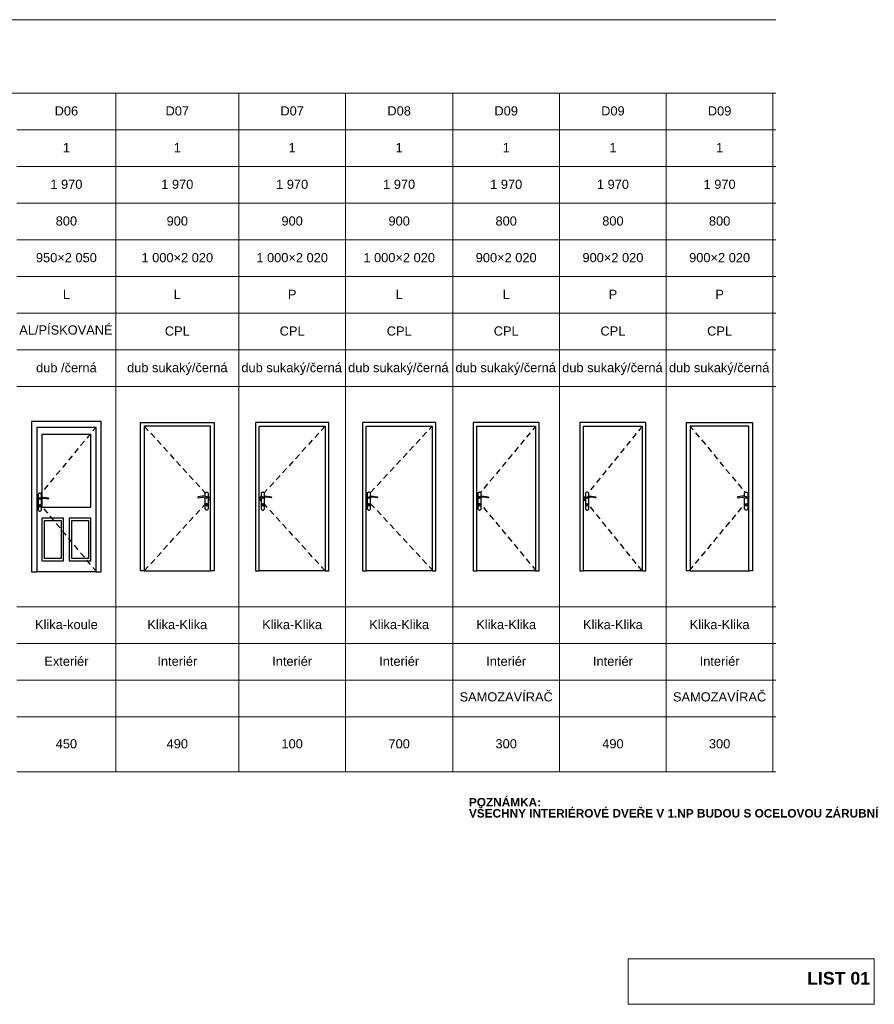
# Paper-space layout 'x TABULKA DVEŘÍ 1.NP 1 2' of a CAD drawing. Header units: millimetres. Extents: x 28 to 411, y 8 to 241.
# Tile 3 of 3: x 209 to 411, y 8 to 241. Entities that reach past the tile are written whole.
import ezdxf
from ezdxf.xclip import XClip

# ---------------------------------------------------------------- set-up
doc = ezdxf.new("R2010")
doc.units = ezdxf.units.MM
doc.header["$MEASUREMENT"] = 0
doc.header["$XCLIPFRAME"] = 0
for name, color, linetype in [('1_POHLED ZÁPADNÍ_1_0', 7, 'Continuous'), ('Interiér - schodiště', 7, 'Continuous'), ('TZB - kanalizace', 7, 'Continuous')]:
    doc.layers.add(name, color=color, linetype=linetype)
doc.styles.add('GENEROVANÝ_STYL_1', font='txt')
doc.styles.add('GENEROVANÝ_STYL_2', font='txt')

# ---------------------------------------------------------------- blocks, each defined once
blk = doc.blocks.new('Kresba_1_1', base_point=(27.92, 241.3))
at = {"layer": '1_POHLED ZÁPADNÍ_1_0', "color": 7, "linetype": 'Continuous', "lineweight": 13, "ltscale": 0.869565}
for p, q in [((27.92, 241.3), (388.05, 241.3)), ((27.92, 223.91), (388.05, 223.91)), ((231.68, 215.22), (231.68, 223.91)), ((260.81, 215.22), (260.81, 223.91)), ((286.09, 215.22), (286.09, 223.91)), ((311.53, 215.22), (311.53, 223.91)), ((336.81, 215.22), (336.81, 223.91)), ((362.1, 215.22), (362.1, 223.91)), ((387.39, 215.22), (387.39, 223.91)), ((208.24, 215.22), (231.68, 215.22)), ((231.68, 215.22), (260.81, 215.22)), ((231.68, 206.52), (231.68, 215.22)), ((260.81, 215.22), (286.09, 215.22)), ((260.81, 206.52), (260.81, 215.22)), ((286.09, 215.22), (311.53, 215.22)), ((286.09, 206.52), (286.09, 215.22)), ((311.53, 215.22), (336.81, 215.22)), ((311.53, 206.52), (311.53, 215.22)), ((336.81, 215.22), (362.1, 215.22)), ((336.81, 206.52), (336.81, 215.22)), ((362.1, 215.22), (387.39, 215.22)), ((362.1, 206.52), (362.1, 215.22)), ((387.39, 215.22), (388.05, 215.22)), ((387.39, 206.52), (387.39, 215.22)), ((208.24, 206.52), (231.68, 206.52)), ((231.68, 206.52), (260.81, 206.52)), ((231.68, 197.82), (231.68, 206.52)), ((260.81, 206.52), (286.09, 206.52)), ((260.81, 197.82), (260.81, 206.52)), ((286.09, 206.52), (311.53, 206.52)), ((286.09, 197.82), (286.09, 206.52)), ((311.53, 206.52), (336.81, 206.52)), ((311.53, 197.82), (311.53, 206.52)), ((336.81, 206.52), (362.1, 206.52)), ((336.81, 197.82), (336.81, 206.52)), ((362.1, 206.52), (387.39, 206.52)), ((362.1, 197.82), (362.1, 206.52)), ((387.39, 206.52), (388.05, 206.52)), ((387.39, 197.82), (387.39, 206.52)), ((208.24, 197.82), (231.68, 197.82)), ((231.68, 197.82), (260.81, 197.82)), ((231.68, 189.13), (231.68, 197.82)), ((260.81, 197.82), (286.09, 197.82)), ((260.81, 189.13), (260.81, 197.82)), ((286.09, 197.82), (311.53, 197.82)), ((286.09, 189.13), (286.09, 197.82)), ((311.53, 197.82), (336.81, 197.82)), ((311.53, 189.13), (311.53, 197.82)), ((336.81, 197.82), (362.1, 197.82)), ((336.81, 189.13), (336.81, 197.82)), ((362.1, 197.82), (387.39, 197.82)), ((362.1, 189.13), (362.1, 197.82)), ((387.39, 197.82), (388.05, 197.82)), ((387.39, 189.13), (387.39, 197.82)), ((208.24, 189.13), (231.68, 189.13)), ((231.68, 189.13), (260.81, 189.13)), ((231.68, 180.43), (231.68, 189.13)), ((260.81, 189.13), (286.09, 189.13)), ((260.81, 180.43), (260.81, 189.13)), ((286.09, 189.13), (311.53, 189.13)), ((286.09, 180.43), (286.09, 189.13)), ((311.53, 189.13), (336.81, 189.13)), ((311.53, 180.43), (311.53, 189.13)), ((336.81, 189.13), (362.1, 189.13)), ((336.81, 180.43), (336.81, 189.13)), ((362.1, 189.13), (387.39, 189.13)), ((362.1, 180.43), (362.1, 189.13)), ((387.39, 189.13), (388.05, 189.13)), ((387.39, 180.43), (387.39, 189.13)), ((208.24, 180.43), (231.68, 180.43)), ((231.68, 180.43), (260.81, 180.43)), ((231.68, 171.74), (231.68, 180.43)), ((260.81, 180.43), (286.09, 180.43)), ((260.81, 171.74), (260.81, 180.43)), ((286.09, 180.43), (311.53, 180.43)), ((286.09, 171.74), (286.09, 180.43)), ((311.53, 180.43), (336.81, 180.43)), ((311.53, 171.74), (311.53, 180.43)), ((336.81, 180.43), (362.1, 180.43)), ((336.81, 171.74), (336.81, 180.43)), ((362.1, 180.43), (387.39, 180.43)), ((362.1, 171.74), (362.1, 180.43)), ((387.39, 180.43), (388.05, 180.43)), ((387.39, 171.74), (387.39, 180.43)), ((208.24, 171.74), (231.68, 171.74)), ((231.68, 171.74), (260.81, 171.74)), ((231.68, 163.04), (231.68, 171.74)), ((260.81, 171.74), (286.09, 171.74)), ((260.81, 163.04), (260.81, 171.74)), ((286.09, 171.74), (311.53, 171.74)), ((286.09, 163.04), (286.09, 171.74)), ((311.53, 171.74), (336.81, 171.74)), ((311.53, 163.04), (311.53, 171.74)), ((336.81, 171.74), (362.1, 171.74)), ((336.81, 163.04), (336.81, 171.74)), ((362.1, 171.74), (387.39, 171.74)), ((362.1, 163.04), (362.1, 171.74)), ((387.39, 171.74), (388.05, 171.74)), ((387.39, 163.04), (387.39, 171.74)), ((208.24, 163.04), (231.68, 163.04)), ((231.68, 163.04), (260.81, 163.04)), ((231.68, 154.35), (231.68, 163.04)), ((260.81, 163.04), (286.09, 163.04)), ((260.81, 154.35), (260.81, 163.04)), ((286.09, 163.04), (311.53, 163.04)), ((286.09, 154.35), (286.09, 163.04)), ((311.53, 163.04), (336.81, 163.04)), ((311.53, 154.35), (311.53, 163.04)), ((336.81, 163.04), (362.1, 163.04)), ((336.81, 154.35), (336.81, 163.04)), ((362.1, 163.04), (387.39, 163.04)), ((362.1, 154.35), (362.1, 163.04)), ((387.39, 163.04), (388.05, 163.04)), ((387.39, 154.35), (387.39, 163.04)), ((208.24, 154.35), (231.68, 154.35)), ((231.68, 154.35), (260.81, 154.35)), ((231.68, 102.17), (231.68, 154.35)), ((260.81, 154.35), (286.09, 154.35)), ((260.81, 102.17), (260.81, 154.35)), ((286.09, 154.35), (311.53, 154.35)), ((286.09, 102.17), (286.09, 154.35)), ((311.53, 154.35), (336.81, 154.35)), ((311.53, 102.17), (311.53, 154.35)), ((336.81, 154.35), (362.1, 154.35)), ((336.81, 102.17), (336.81, 154.35)), ((362.1, 154.35), (387.39, 154.35)), ((362.1, 102.17), (362.1, 154.35)), ((387.39, 154.35), (388.05, 154.35)), ((387.39, 102.17), (387.39, 154.35)), ((208.24, 102.17), (231.68, 102.17)), ((231.68, 102.17), (260.81, 102.17)), ((231.68, 93.48), (231.68, 102.17)), ((260.81, 102.17), (286.09, 102.17)), ((260.81, 93.48), (260.81, 102.17)), ((286.09, 102.17), (311.53, 102.17)), ((286.09, 93.48), (286.09, 102.17)), ((311.53, 102.17), (336.81, 102.17)), ((311.53, 93.48), (311.53, 102.17)), ((336.81, 102.17), (362.1, 102.17)), ((336.81, 93.48), (336.81, 102.17)), ((362.1, 102.17), (387.39, 102.17)), ((362.1, 93.48), (362.1, 102.17)), ((387.39, 102.17), (388.05, 102.17)), ((387.39, 93.48), (387.39, 102.17)), ((208.24, 93.48), (231.68, 93.48)), ((231.68, 93.48), (260.81, 93.48)), ((231.68, 84.78), (231.68, 93.48)), ((260.81, 93.48), (286.09, 93.48)), ((260.81, 84.78), (260.81, 93.48)), ((286.09, 93.48), (311.53, 93.48)), ((286.09, 84.78), (286.09, 93.48)), ((311.53, 93.48), (336.81, 93.48)), ((311.53, 84.78), (311.53, 93.48)), ((336.81, 93.48), (362.1, 93.48)), ((336.81, 84.78), (336.81, 93.48)), ((362.1, 93.48), (387.39, 93.48)), ((362.1, 84.78), (362.1, 93.48)), ((387.39, 93.48), (388.05, 93.48)), ((387.39, 84.78), (387.39, 93.48)), ((208.24, 84.78), (231.68, 84.78)), ((231.68, 84.78), (260.81, 84.78)), ((231.68, 76.09), (231.68, 84.78)), ((260.81, 84.78), (286.09, 84.78)), ((260.81, 76.09), (260.81, 84.78)), ((286.09, 84.78), (311.53, 84.78)), ((286.09, 76.09), (286.09, 84.78)), ((311.53, 84.78), (336.81, 84.78)), ((311.53, 76.09), (311.53, 84.78)), ((336.81, 84.78), (362.1, 84.78)), ((336.81, 76.09), (336.81, 84.78)), ((362.1, 84.78), (387.39, 84.78)), ((362.1, 76.09), (362.1, 84.78)), ((387.39, 84.78), (388.05, 84.78)), ((387.39, 76.09), (387.39, 84.78)), ((208.24, 76.09), (231.68, 76.09)), ((231.68, 76.09), (260.81, 76.09)), ((231.68, 63.04), (231.68, 76.09)), ((260.81, 76.09), (286.09, 76.09)), ((260.81, 63.04), (260.81, 76.09)), ((286.09, 76.09), (311.53, 76.09)), ((286.09, 63.04), (286.09, 76.09)), ((311.53, 76.09), (336.81, 76.09)), ((311.53, 63.04), (311.53, 76.09)), ((336.81, 76.09), (362.1, 76.09)), ((336.81, 63.04), (336.81, 76.09)), ((362.1, 76.09), (387.39, 76.09)), ((362.1, 63.04), (362.1, 76.09)), ((387.39, 76.09), (388.05, 76.09)), ((387.39, 63.04), (387.39, 76.09)), ((208.24, 63.04), (231.68, 63.04)), ((231.68, 63.04), (260.81, 63.04)), ((260.81, 63.04), (286.09, 63.04)), ((286.09, 63.04), (311.53, 63.04)), ((311.53, 63.04), (336.81, 63.04)), ((336.81, 63.04), (362.1, 63.04)), ((362.1, 63.04), (387.39, 63.04)), ((387.39, 63.04), (388.05, 63.04))]:
    blk.add_line(p, q, dxfattribs=at)
at = {"layer": '1_POHLED ZÁPADNÍ_1_0', "color": 1, "linetype": 'Continuous', "lineweight": 25, "ltscale": 0.869565}
for p, q in [((211.7, 146.09), (211.7, 144.69)), ((228.22, 146.09), (211.7, 146.09)), ((211.7, 144.69), (211.7, 110.43)), ((213, 110.43), (213, 144.69)), ((213, 144.69), (226.91, 144.69)), ((226.91, 144.69), (226.91, 110.43)), ((228.22, 144.69), (228.22, 146.09)), ((228.22, 110.43), (228.22, 144.69)), ((237.55, 144.95), (237.55, 145.82)), ((237.55, 145.82), (254.94, 145.82)), ((237.55, 110.69), (237.55, 144.95)), ((238.42, 144.95), (239.35, 143.93)), ((254.07, 144.95), (238.42, 144.95)), ((238.42, 144.95), (238.42, 110.69)), ((254.07, 110.69), (254.07, 144.95)), ((254.94, 145.82), (254.94, 144.95)), ((254.94, 144.95), (254.94, 110.69)), ((264.75, 145.82), (264.75, 144.95)), ((282.15, 145.82), (264.75, 145.82)), ((264.75, 144.95), (264.75, 110.69)), ((265.62, 110.69), (265.62, 144.95)), ((265.62, 144.95), (281.28, 144.95)), ((281.28, 144.95), (280.34, 143.93)), ((281.28, 144.95), (281.28, 110.69)), ((282.15, 144.95), (282.15, 145.82)), ((282.15, 110.69), (282.15, 144.95)), ((290.11, 145.82), (290.11, 144.95)), ((307.51, 145.82), (290.11, 145.82)), ((290.11, 144.95), (290.11, 110.69)), ((290.98, 110.69), (290.98, 144.95)), ((290.98, 144.95), (306.64, 144.95)), ((306.64, 144.94), (305.9, 144.15)), ((306.64, 144.95), (306.64, 110.69)), ((307.51, 144.95), (307.51, 145.82)), ((307.51, 110.69), (307.51, 144.95)), ((316.35, 145.82), (316.35, 144.95)), ((332, 145.82), (316.35, 145.82)), ((316.35, 144.95), (316.35, 110.69)), ((317.21, 110.69), (317.21, 144.95)), ((317.21, 144.95), (331.13, 144.95)), ((331.13, 144.91), (330.45, 144.09)), ((331.13, 144.95), (331.13, 110.69)), ((332, 144.95), (332, 145.82)), ((332, 110.69), (332, 144.95)), ((341.63, 145.82), (341.63, 144.95)), ((357.28, 145.82), (341.63, 145.82)), ((341.63, 144.95), (341.63, 110.69)), ((342.5, 110.69), (342.5, 144.95)), ((342.5, 144.95), (356.41, 144.95)), ((356.41, 144.95), (355.54, 143.87)), ((356.41, 144.95), (356.41, 110.69)), ((357.28, 144.95), (357.28, 145.82)), ((357.28, 110.69), (357.28, 144.95)), ((366.92, 144.95), (366.92, 145.82)), ((366.92, 145.82), (382.57, 145.82)), ((366.92, 110.69), (366.92, 144.95)), ((367.79, 144.95), (367.79, 110.69)), ((381.7, 144.95), (367.79, 144.95)), ((367.79, 144.91), (368.47, 144.09)), ((381.7, 110.69), (381.7, 144.95)), ((382.57, 145.82), (382.57, 144.95)), ((382.57, 144.95), (382.57, 110.69)), ((214.18, 142.99), (214.18, 128.08)), ((225.73, 142.99), (214.18, 142.99)), ((225.68, 143.16), (224.79, 142.09)), ((225.73, 125.74), (225.73, 142.99)), ((226.91, 144.65), (226.23, 143.83)), ((239.94, 143.29), (240.88, 142.26)), ((279.75, 143.29), (278.81, 142.26)), ((305.3, 143.51), (304.35, 142.49)), ((329.89, 143.42), (329, 142.36)), ((354.99, 143.2), (354.11, 142.12)), ((369.02, 143.42), (369.91, 142.36)), ((224.23, 141.43), (223.34, 140.36)), ((241.47, 141.62), (242.4, 140.59)), ((278.23, 141.62), (277.29, 140.59)), ((302.22, 140.2), (301.27, 139.19)), ((303.76, 141.86), (302.81, 140.84)), ((328.45, 141.69), (327.56, 140.62)), ((353.56, 141.44), (352.69, 140.36)), ((370.47, 141.69), (371.36, 140.62)), ((221.34, 137.95), (220.45, 136.88)), ((222.79, 139.69), (221.9, 138.62)), ((242.99, 139.95), (243.93, 138.92)), ((244.52, 138.28), (245.45, 137.25)), ((275.18, 138.28), (274.24, 137.25)), ((276.7, 139.95), (275.76, 138.92)), ((300.68, 138.55), (299.73, 137.53)), ((325.55, 138.21), (324.67, 137.14)), ((327, 139.95), (326.11, 138.88)), ((350.71, 137.93), (349.84, 136.85)), ((352.14, 139.69), (351.26, 138.61)), ((371.92, 139.95), (372.81, 138.88)), ((373.36, 138.21), (374.25, 137.14)), ((219.89, 136.21), (219, 135.14)), ((246.04, 136.61), (246.98, 135.58)), ((273.65, 136.61), (272.71, 135.58)), ((299.14, 136.9), (298.19, 135.88)), ((324.11, 136.47), (323.22, 135.4)), ((349.29, 136.18), (348.41, 135.1)), ((374.81, 136.47), (375.7, 135.4)), ((218.45, 134.47), (217.56, 133.4)), ((247.57, 134.94), (248.5, 133.91)), ((249.09, 133.27), (250.03, 132.24)), ((270.6, 133.27), (269.66, 132.24)), ((272.13, 134.94), (271.19, 133.91)), ((296.05, 133.59), (295.1, 132.57)), ((297.59, 135.24), (296.65, 134.22)), ((322.66, 134.73), (321.77, 133.66)), ((347.86, 134.42), (346.99, 133.34)), ((376.25, 134.73), (377.14, 133.66)), ((215.56, 131), (214.67, 129.93)), ((217, 132.73), (216.11, 131.66)), ((250.62, 131.6), (251.55, 130.58)), ((269.08, 131.6), (268.14, 130.58)), ((294.51, 131.93), (293.56, 130.92)), ((319.77, 131.26), (318.88, 130.19)), ((321.22, 132.99), (320.33, 131.92)), ((345.01, 130.91), (344.13, 129.84)), ((346.44, 132.67), (345.56, 131.59)), ((377.7, 132.99), (378.59, 131.92)), ((379.14, 131.26), (380.03, 130.19)), ((213.37, 128.87), (213.27, 128.87)), ((213.27, 128.87), (213.27, 125.04)), ((213.45, 129), (213.37, 128.87)), ((213.58, 129.08), (213.45, 129)), ((213.74, 129.08), (213.58, 129.08)), ((213.87, 129), (213.74, 129.08)), ((213.95, 128.87), (213.87, 129)), ((214.11, 129.26), (213.88, 128.98)), ((214.05, 128.87), (213.95, 128.87)), ((214.05, 128.05), (214.05, 128.87)), ((252.16, 128.38), (251.68, 128.33)), ((252.14, 129.93), (252.88, 129.13)), ((252.65, 128.35), (252.16, 128.38)), ((253.12, 128.24), (252.65, 128.35)), ((252.81, 128.32), (252.81, 129.13)), ((252.81, 129.13), (252.91, 129.13)), ((252.91, 129.13), (252.99, 129.26)), ((252.99, 129.26), (253.12, 129.34)), ((253.12, 129.34), (253.28, 129.34)), ((253.28, 129.34), (253.41, 129.26)), ((253.41, 129.26), (253.49, 129.13)), ((253.49, 129.13), (253.59, 129.13)), ((253.59, 129.13), (253.59, 125.3)), ((266.1, 129.13), (266.1, 125.3)), ((266.2, 129.13), (266.1, 129.13)), ((266.28, 129.26), (266.2, 129.13)), ((266.42, 129.34), (266.28, 129.26)), ((266.57, 129.34), (266.42, 129.34)), ((266.71, 129.26), (266.57, 129.34)), ((266.57, 128.24), (267.04, 128.35)), ((266.79, 129.13), (266.71, 129.26)), ((266.88, 129.13), (266.79, 129.13)), ((267.55, 129.93), (266.82, 129.13)), ((266.88, 128.32), (266.88, 129.13)), ((267.04, 128.35), (267.53, 128.38)), ((267.53, 128.38), (268.01, 128.33)), ((291.25, 128.44), (290.98, 128.15)), ((291.35, 129.13), (291.25, 129.13)), ((291.25, 129.13), (291.25, 125.3)), ((291.43, 129.26), (291.35, 129.13)), ((291.57, 129.34), (291.43, 129.26)), ((291.72, 129.34), (291.57, 129.34)), ((291.86, 129.26), (291.72, 129.34)), ((291.72, 128.24), (292.19, 128.35)), ((291.94, 129.13), (291.86, 129.26)), ((292.04, 129.13), (291.94, 129.13)), ((292.97, 130.28), (292.02, 129.26)), ((292.04, 128.32), (292.04, 129.13)), ((292.19, 128.35), (292.68, 128.38)), ((292.68, 128.38), (293.16, 128.33)), ((317.48, 128.5), (317.21, 128.18)), ((317.58, 129.13), (317.48, 129.13)), ((317.48, 129.13), (317.48, 125.3)), ((317.66, 129.26), (317.58, 129.13)), ((317.8, 129.34), (317.66, 129.26)), ((317.95, 129.34), (317.8, 129.34)), ((318.09, 129.26), (317.95, 129.34)), ((317.95, 128.24), (318.42, 128.35)), ((318.17, 129.13), (318.09, 129.26)), ((318.33, 129.52), (318.1, 129.24)), ((318.27, 129.13), (318.17, 129.13)), ((318.27, 128.32), (318.27, 129.13)), ((318.42, 128.35), (318.91, 128.38)), ((318.91, 128.38), (319.39, 128.33)), ((342.98, 128.41), (342.5, 127.82)), ((342.98, 129.13), (342.98, 125.3)), ((343.08, 129.13), (342.98, 129.13)), ((343.16, 129.26), (343.08, 129.13)), ((343.29, 129.34), (343.16, 129.26)), ((343.45, 129.34), (343.29, 129.34)), ((343.44, 128.24), (343.92, 128.35)), ((343.58, 129.26), (343.45, 129.34)), ((343.66, 129.13), (343.58, 129.26)), ((343.76, 129.13), (343.66, 129.13)), ((343.76, 128.32), (343.76, 129.13)), ((343.92, 128.35), (344.4, 128.38)), ((344.4, 128.38), (344.89, 128.33)), ((380.01, 128.38), (379.52, 128.33)), ((380.49, 128.35), (380.01, 128.38)), ((380.97, 128.24), (380.49, 128.35)), ((380.59, 129.52), (380.82, 129.24)), ((380.65, 129.13), (380.75, 129.13)), ((380.65, 128.32), (380.65, 129.13)), ((380.75, 129.13), (380.83, 129.26)), ((380.83, 129.26), (380.96, 129.34)), ((380.96, 129.34), (381.12, 129.34)), ((381.12, 129.34), (381.25, 129.26)), ((381.25, 129.26), (381.33, 129.13)), ((381.33, 129.13), (381.43, 129.13)), ((381.43, 129.13), (381.43, 125.3)), ((381.43, 128.5), (381.7, 128.18)), ((213.27, 128.24), (213, 127.92)), ((213.27, 127.09), (213, 127.42)), ((213.49, 127.83), (213.53, 127.94)), ((213.52, 127.72), (213.49, 127.83)), ((213.52, 127.91), (213.5, 127.88)), ((213.5, 127.88), (213.5, 127.85)), ((213.5, 127.8), (213.5, 127.77)), ((213.5, 127.77), (213.51, 127.75)), ((213.61, 127.66), (213.52, 127.72)), ((213.53, 127.94), (213.62, 127.99)), ((213.53, 126.25), (213.57, 126.35)), ((213.57, 126.16), (213.53, 126.25)), ((213.54, 127.71), (213.56, 127.68)), ((213.56, 127.96), (213.55, 127.95)), ((213.59, 127.98), (213.56, 127.96)), ((213.56, 127.68), (213.59, 127.67)), ((213.57, 126.35), (213.66, 126.39)), ((213.57, 125.87), (213.57, 126.16)), ((213.72, 127.66), (213.61, 127.66)), ((213.62, 127.99), (213.73, 127.98)), ((213.63, 127.66), (213.66, 127.65)), ((213.66, 128), (213.64, 127.99)), ((213.7, 127.99), (213.66, 128)), ((213.66, 127.65), (213.69, 127.66)), ((213.66, 126.39), (213.75, 126.35)), ((213.81, 127.73), (213.72, 127.66)), ((213.73, 127.98), (214.21, 128.09)), ((213.74, 127.68), (213.76, 127.68)), ((213.75, 126.35), (213.79, 126.25)), ((213.79, 126.25), (213.75, 126.16)), ((213.75, 126.16), (213.75, 125.87)), ((213.76, 127.68), (213.78, 127.71)), ((214.25, 127.83), (213.81, 127.73)), ((213.81, 127.73), (213.81, 127.73)), ((214.05, 125.04), (214.05, 127.78)), ((214.11, 126.08), (214.05, 126.15)), ((214.18, 127.81), (214.18, 125.74)), ((214.21, 128.09), (214.69, 128.12)), ((214.7, 127.85), (214.25, 127.83)), ((214.69, 128.12), (215.18, 128.07)), ((215.14, 127.81), (214.7, 127.85)), ((215.58, 127.7), (215.14, 127.81)), ((215.18, 128.07), (215.65, 127.95)), ((215.68, 127.71), (215.58, 127.7)), ((215.65, 127.95), (215.65, 127.95)), ((215.65, 127.95), (215.72, 127.89)), ((215.74, 127.79), (215.68, 127.71)), ((215.72, 127.89), (215.74, 127.79)), ((251.13, 128.15), (251.12, 128.05)), ((251.12, 128.05), (251.18, 127.97)), ((251.21, 128.21), (251.13, 128.15)), ((251.18, 127.97), (251.28, 127.96)), ((251.68, 128.33), (251.21, 128.21)), ((251.21, 128.21), (251.21, 128.21)), ((251.28, 127.96), (251.71, 128.07)), ((251.71, 128.07), (252.16, 128.11)), ((252.14, 125.72), (252.81, 126.44)), ((252.16, 128.11), (252.61, 128.09)), ((252.61, 128.09), (253.05, 127.99)), ((252.81, 125.3), (252.81, 128.05)), ((253.05, 127.99), (253.05, 127.99)), ((253.05, 127.99), (253.14, 127.92)), ((253.1, 127.94), (253.07, 127.97)), ((253.07, 126.51), (253.1, 126.61)), ((253.11, 126.42), (253.07, 126.51)), ((253.12, 127.94), (253.1, 127.94)), ((253.1, 126.61), (253.2, 126.65)), ((253.11, 126.13), (253.11, 126.42)), ((253.14, 126.07), (253.11, 126.13)), ((253.24, 128.25), (253.12, 128.24)), ((253.14, 127.92), (253.25, 127.92)), ((253.2, 126.04), (253.14, 126.07)), ((253.16, 128.25), (253.2, 128.26)), ((253.2, 127.91), (253.17, 127.92)), ((253.2, 128.26), (253.22, 128.25)), ((253.22, 127.92), (253.2, 127.91)), ((253.2, 126.65), (253.29, 126.61)), ((253.26, 126.07), (253.2, 126.04)), ((253.33, 128.2), (253.24, 128.25)), ((253.25, 127.92), (253.34, 127.98)), ((253.26, 128.24), (253.3, 128.23)), ((253.28, 126.13), (253.26, 126.07)), ((253.3, 127.94), (253.27, 127.94)), ((253.33, 126.51), (253.28, 126.42)), ((253.28, 126.42), (253.28, 126.13)), ((253.29, 126.61), (253.33, 126.51)), ((253.3, 128.23), (253.31, 128.21)), ((253.32, 127.97), (253.3, 127.94)), ((253.37, 128.09), (253.33, 128.2)), ((253.34, 128.17), (253.36, 128.14)), ((253.34, 127.98), (253.37, 128.09)), ((253.36, 128.03), (253.35, 128.01)), ((253.36, 128.14), (253.36, 128.11)), ((253.36, 128.06), (253.36, 128.03)), ((253.59, 128.35), (254.07, 127.82)), ((253.59, 127.3), (254.07, 127.82)), ((266.1, 128.35), (265.62, 127.82)), ((266.1, 127.3), (265.62, 127.82)), ((266.32, 128.09), (266.36, 128.2)), ((266.35, 127.98), (266.32, 128.09)), ((266.35, 128.17), (266.33, 128.14)), ((266.33, 128.14), (266.33, 128.11)), ((266.33, 128.06), (266.33, 128.03)), ((266.33, 128.03), (266.34, 128.01)), ((266.44, 127.92), (266.35, 127.98)), ((266.36, 128.2), (266.46, 128.25)), ((266.36, 126.51), (266.4, 126.61)), ((266.41, 126.42), (266.36, 126.51)), ((266.37, 127.97), (266.39, 127.94)), ((266.39, 128.23), (266.38, 128.21)), ((266.43, 128.24), (266.39, 128.23)), ((266.39, 127.94), (266.42, 127.94)), ((266.4, 126.61), (266.49, 126.65)), ((266.41, 126.13), (266.41, 126.42)), ((266.43, 126.07), (266.41, 126.13)), ((266.49, 126.04), (266.43, 126.07)), ((266.55, 127.92), (266.44, 127.92)), ((266.46, 128.25), (266.57, 128.24)), ((266.49, 128.26), (266.47, 128.25)), ((266.47, 127.92), (266.49, 127.91)), ((266.53, 128.25), (266.49, 128.26)), ((266.49, 127.91), (266.52, 127.92)), ((266.49, 126.65), (266.59, 126.61)), ((266.55, 126.07), (266.49, 126.04)), ((266.64, 127.99), (266.55, 127.92)), ((266.58, 126.13), (266.55, 126.07)), ((266.57, 127.94), (266.6, 127.94)), ((266.62, 126.51), (266.58, 126.42)), ((266.58, 126.42), (266.58, 126.13)), ((266.59, 126.61), (266.62, 126.51)), ((266.6, 127.94), (266.62, 127.97)), ((267.08, 128.09), (266.64, 127.99)), ((266.64, 127.99), (266.64, 127.99)), ((266.88, 125.3), (266.88, 128.05)), ((267.55, 125.72), (266.88, 126.44)), ((267.53, 128.11), (267.08, 128.09)), ((267.98, 128.07), (267.53, 128.11)), ((268.41, 127.96), (267.98, 128.07)), ((268.01, 128.33), (268.48, 128.21)), ((268.51, 127.97), (268.41, 127.96)), ((268.48, 128.21), (268.48, 128.21)), ((268.48, 128.21), (268.56, 128.15)), ((268.57, 128.05), (268.51, 127.97)), ((268.56, 128.15), (268.57, 128.05)), ((291.25, 127.42), (290.98, 127.7)), ((291.47, 128.09), (291.51, 128.2)), ((291.5, 127.98), (291.47, 128.09)), ((291.5, 128.17), (291.48, 128.14)), ((291.48, 128.14), (291.48, 128.11)), ((291.48, 128.06), (291.48, 128.03)), ((291.48, 128.03), (291.5, 128.01)), ((291.59, 127.92), (291.5, 127.98)), ((291.51, 128.2), (291.61, 128.25)), ((291.52, 126.51), (291.55, 126.61)), ((291.56, 126.42), (291.52, 126.51)), ((291.54, 128.23), (291.53, 128.21)), ((291.53, 127.97), (291.54, 127.94)), ((291.58, 128.24), (291.54, 128.23)), ((291.54, 127.94), (291.57, 127.94)), ((291.55, 126.61), (291.65, 126.65)), ((291.56, 126.13), (291.56, 126.42)), ((291.58, 126.07), (291.56, 126.13)), ((291.65, 126.04), (291.58, 126.07)), ((291.71, 127.92), (291.59, 127.92)), ((291.61, 128.25), (291.72, 128.24)), ((291.62, 127.92), (291.65, 127.91)), ((291.65, 128.26), (291.63, 128.25)), ((291.68, 128.25), (291.65, 128.26)), ((291.65, 127.91), (291.68, 127.92)), ((291.65, 126.65), (291.74, 126.61)), ((291.71, 126.07), (291.65, 126.04)), ((291.79, 127.99), (291.71, 127.92)), ((291.73, 126.13), (291.71, 126.07)), ((291.72, 127.94), (291.75, 127.94)), ((291.78, 126.51), (291.73, 126.42)), ((291.73, 126.42), (291.73, 126.13)), ((291.74, 126.61), (291.78, 126.51)), ((291.75, 127.94), (291.77, 127.97)), ((292.23, 128.09), (291.79, 127.99)), ((291.79, 127.99), (291.79, 127.99)), ((292.04, 125.3), (292.04, 128.05)), ((292.97, 125.58), (292.04, 126.58)), ((292.68, 128.11), (292.23, 128.09)), ((293.13, 128.07), (292.68, 128.11)), ((293.57, 127.96), (293.13, 128.07)), ((293.16, 128.33), (293.63, 128.21)), ((293.66, 127.97), (293.57, 127.96)), ((293.63, 128.21), (293.63, 128.21)), ((293.63, 128.21), (293.71, 128.15)), ((293.72, 128.05), (293.66, 127.97)), ((293.71, 128.15), (293.72, 128.05)), ((317.48, 127.35), (317.21, 127.68)), ((317.7, 128.09), (317.74, 128.2)), ((317.73, 127.98), (317.7, 128.09)), ((317.73, 128.17), (317.71, 128.14)), ((317.71, 128.14), (317.71, 128.11)), ((317.71, 128.06), (317.71, 128.03)), ((317.71, 128.03), (317.73, 128.01)), ((317.82, 127.92), (317.73, 127.98)), ((317.74, 128.2), (317.84, 128.25)), ((317.75, 126.51), (317.78, 126.61)), ((317.79, 126.42), (317.75, 126.51)), ((317.77, 128.23), (317.76, 128.21)), ((317.76, 127.97), (317.77, 127.94)), ((317.81, 128.24), (317.77, 128.23)), ((317.77, 127.94), (317.8, 127.94)), ((317.78, 126.61), (317.88, 126.65)), ((317.79, 126.13), (317.79, 126.42)), ((317.81, 126.07), (317.79, 126.13)), ((317.88, 126.04), (317.81, 126.07)), ((317.94, 127.92), (317.82, 127.92)), ((317.84, 128.25), (317.95, 128.24)), ((317.85, 127.92), (317.88, 127.91)), ((317.88, 128.26), (317.86, 128.25)), ((317.91, 128.25), (317.88, 128.26)), ((317.88, 127.91), (317.91, 127.92)), ((317.88, 126.65), (317.97, 126.61)), ((317.94, 126.07), (317.88, 126.04)), ((318.02, 127.99), (317.94, 127.92)), ((317.96, 126.13), (317.94, 126.07)), ((317.95, 127.94), (317.98, 127.94)), ((318.01, 126.51), (317.96, 126.42)), ((317.96, 126.42), (317.96, 126.13)), ((317.97, 126.61), (318.01, 126.51)), ((317.98, 127.94), (318, 127.97)), ((318.46, 128.09), (318.02, 127.99)), ((318.02, 127.99), (318.02, 127.99)), ((318.27, 125.3), (318.27, 128.05)), ((318.33, 126.34), (318.27, 126.41)), ((318.91, 128.11), (318.46, 128.09)), ((319.36, 128.07), (318.91, 128.11)), ((319.8, 127.96), (319.36, 128.07)), ((319.39, 128.33), (319.86, 128.21)), ((319.89, 127.97), (319.8, 127.96)), ((319.86, 128.21), (319.86, 128.21)), ((319.86, 128.21), (319.94, 128.15)), ((319.95, 128.05), (319.89, 127.97)), ((319.94, 128.15), (319.95, 128.05)), ((342.98, 127.24), (342.5, 127.82)), ((343.2, 128.09), (343.24, 128.2)), ((343.23, 127.98), (343.2, 128.09)), ((343.23, 128.17), (343.21, 128.14)), ((343.21, 128.14), (343.21, 128.11)), ((343.21, 128.06), (343.21, 128.03)), ((343.21, 128.03), (343.22, 128.01)), ((343.32, 127.92), (343.23, 127.98)), ((343.24, 128.2), (343.33, 128.25)), ((343.24, 126.51), (343.28, 126.61)), ((343.28, 126.42), (343.24, 126.51)), ((343.25, 127.97), (343.27, 127.94)), ((343.27, 128.23), (343.26, 128.21)), ((343.3, 128.24), (343.27, 128.23)), ((343.27, 127.94), (343.3, 127.94)), ((343.28, 126.61), (343.37, 126.65)), ((343.28, 126.13), (343.28, 126.42)), ((343.31, 126.07), (343.28, 126.13)), ((343.37, 126.04), (343.31, 126.07)), ((343.43, 127.92), (343.32, 127.92)), ((343.33, 128.25), (343.44, 128.24)), ((343.34, 127.92), (343.37, 127.91)), ((343.37, 128.26), (343.35, 128.25)), ((343.41, 128.25), (343.37, 128.26)), ((343.37, 127.91), (343.4, 127.92)), ((343.37, 126.65), (343.46, 126.61)), ((343.43, 126.07), (343.37, 126.04)), ((343.52, 127.99), (343.43, 127.92)), ((343.46, 126.13), (343.43, 126.07)), ((343.45, 127.94), (343.47, 127.94)), ((343.46, 126.61), (343.5, 126.51)), ((343.5, 126.51), (343.46, 126.42)), ((343.46, 126.42), (343.46, 126.13)), ((343.47, 127.94), (343.49, 127.97)), ((343.96, 128.09), (343.52, 127.99)), ((343.52, 127.99), (343.52, 127.99)), ((343.76, 125.3), (343.76, 128.05)), ((344.41, 128.11), (343.96, 128.09)), ((344.86, 128.07), (344.41, 128.11)), ((345.29, 127.96), (344.86, 128.07)), ((344.89, 128.33), (345.36, 128.21)), ((345.39, 127.97), (345.29, 127.96)), ((345.36, 128.21), (345.36, 128.21)), ((345.36, 128.21), (345.43, 128.15)), ((345.45, 128.05), (345.39, 127.97)), ((345.43, 128.15), (345.45, 128.05)), ((378.98, 128.15), (378.97, 128.05)), ((378.97, 128.05), (379.02, 127.97)), ((379.05, 128.21), (378.98, 128.15)), ((379.02, 127.97), (379.12, 127.96)), ((379.52, 128.33), (379.05, 128.21)), ((379.05, 128.21), (379.05, 128.21)), ((379.12, 127.96), (379.56, 128.07)), ((379.56, 128.07), (380, 128.11)), ((380, 128.11), (380.45, 128.09)), ((380.45, 128.09), (380.89, 127.99)), ((380.59, 126.34), (380.65, 126.41)), ((380.65, 125.3), (380.65, 128.05)), ((380.89, 127.99), (380.89, 127.99)), ((380.89, 127.99), (380.98, 127.92)), ((380.91, 126.51), (380.95, 126.61)), ((380.95, 126.42), (380.91, 126.51)), ((380.94, 127.94), (380.92, 127.97)), ((380.96, 127.94), (380.94, 127.94)), ((380.95, 126.61), (381.04, 126.65)), ((380.95, 126.13), (380.95, 126.42)), ((380.98, 126.07), (380.95, 126.13)), ((381.08, 128.25), (380.97, 128.24)), ((380.98, 127.92), (381.09, 127.92)), ((381.04, 126.04), (380.98, 126.07)), ((381, 128.25), (381.04, 128.26)), ((381.04, 127.91), (381.01, 127.92)), ((381.04, 128.26), (381.06, 128.25)), ((381.07, 127.92), (381.04, 127.91)), ((381.04, 126.65), (381.13, 126.61)), ((381.1, 126.07), (381.04, 126.04)), ((381.17, 128.2), (381.08, 128.25)), ((381.09, 127.92), (381.18, 127.98)), ((381.13, 126.13), (381.1, 126.07)), ((381.11, 128.24), (381.14, 128.23)), ((381.14, 127.94), (381.11, 127.94)), ((381.13, 126.61), (381.17, 126.51)), ((381.17, 126.51), (381.13, 126.42)), ((381.13, 126.42), (381.13, 126.13)), ((381.14, 128.23), (381.16, 128.21)), ((381.16, 127.97), (381.14, 127.94)), ((381.21, 128.09), (381.17, 128.2)), ((381.18, 128.17), (381.21, 128.14)), ((381.18, 127.98), (381.21, 128.09)), ((381.21, 128.03), (381.19, 128.01)), ((381.21, 128.14), (381.21, 128.11)), ((381.21, 128.06), (381.21, 128.03)), ((381.43, 127.35), (381.7, 127.68)), ((213.27, 125.04), (213.37, 125.04)), ((213.37, 125.04), (213.45, 124.91)), ((213.45, 124.91), (213.58, 124.83)), ((213.6, 125.81), (213.57, 125.87)), ((213.58, 124.83), (213.74, 124.83)), ((213.66, 125.78), (213.6, 125.81)), ((213.72, 125.81), (213.66, 125.78)), ((213.75, 125.87), (213.72, 125.81)), ((213.74, 124.83), (213.87, 124.91)), ((213.87, 124.91), (213.95, 125.04)), ((213.95, 125.04), (214.05, 125.04)), ((214.18, 125.74), (225.73, 125.74)), ((215.56, 124.34), (214.67, 125.41)), ((250.62, 124.05), (251.55, 125.07)), ((252.91, 125.3), (252.81, 125.3)), ((252.99, 125.17), (252.91, 125.3)), ((253.12, 125.09), (252.99, 125.17)), ((253.28, 125.09), (253.12, 125.09)), ((253.41, 125.17), (253.28, 125.09)), ((253.49, 125.3), (253.41, 125.17)), ((253.59, 125.3), (253.49, 125.3)), ((266.1, 125.3), (266.2, 125.3)), ((266.2, 125.3), (266.28, 125.17)), ((266.28, 125.17), (266.42, 125.09)), ((266.42, 125.09), (266.57, 125.09)), ((266.57, 125.09), (266.71, 125.17)), ((266.71, 125.17), (266.79, 125.3)), ((266.79, 125.3), (266.88, 125.3)), ((269.08, 124.05), (268.14, 125.07)), ((291.25, 125.3), (291.35, 125.3)), ((291.35, 125.3), (291.43, 125.17)), ((291.43, 125.17), (291.57, 125.09)), ((291.57, 125.09), (291.72, 125.09)), ((291.72, 125.09), (291.86, 125.17)), ((291.86, 125.17), (291.94, 125.3)), ((291.94, 125.3), (292.04, 125.3)), ((294.51, 123.92), (293.56, 124.94)), ((317.48, 125.3), (317.58, 125.3)), ((317.58, 125.3), (317.66, 125.17)), ((317.66, 125.17), (317.8, 125.09)), ((317.8, 125.09), (317.95, 125.09)), ((317.95, 125.09), (318.09, 125.17)), ((318.09, 125.17), (318.17, 125.3)), ((318.17, 125.3), (318.27, 125.3)), ((319.77, 124.6), (318.88, 125.67)), ((321.22, 122.86), (320.33, 123.93)), ((342.98, 125.3), (343.08, 125.3)), ((343.08, 125.3), (343.16, 125.17)), ((343.16, 125.17), (343.29, 125.09)), ((343.29, 125.09), (343.45, 125.09)), ((343.45, 125.09), (343.58, 125.17)), ((343.58, 125.17), (343.66, 125.3)), ((343.66, 125.3), (343.76, 125.3)), ((345.01, 124.73), (344.13, 125.81)), ((346.44, 122.98), (345.56, 124.06)), ((377.7, 122.86), (378.59, 123.93)), ((379.14, 124.6), (380.03, 125.67)), ((380.75, 125.3), (380.65, 125.3)), ((380.83, 125.17), (380.75, 125.3)), ((380.96, 125.09), (380.83, 125.17)), ((381.12, 125.09), (380.96, 125.09)), ((381.25, 125.17), (381.12, 125.09)), ((381.33, 125.3), (381.25, 125.17)), ((381.43, 125.3), (381.33, 125.3)), ((219.26, 123.13), (214.18, 123.13)), ((214.18, 123.13), (214.18, 113.04)), ((214.76, 113.56), (214.76, 122.61)), ((214.76, 122.61), (218.74, 122.61)), ((217, 122.6), (216.11, 123.67)), ((218.45, 120.86), (217.56, 121.93)), ((218.74, 122.61), (218.74, 113.56)), ((219.26, 113.04), (219.26, 123.13)), ((220.65, 123.13), (220.65, 113.04)), ((225.73, 123.13), (220.65, 123.13)), ((221.28, 113.56), (221.28, 122.61)), ((221.28, 122.61), (225.21, 122.61)), ((225.21, 122.61), (225.21, 113.56)), ((225.73, 113.04), (225.73, 123.13)), ((247.57, 120.71), (248.5, 121.74)), ((249.09, 122.38), (250.03, 123.4)), ((270.6, 122.38), (269.66, 123.4)), ((272.13, 120.71), (271.19, 121.74)), ((296.05, 122.27), (295.1, 123.29)), ((297.59, 120.62), (296.65, 121.63)), ((322.66, 121.12), (321.77, 122.19)), ((347.86, 121.22), (346.99, 122.3)), ((376.25, 121.12), (377.14, 122.19)), ((219.89, 119.13), (219, 120.19)), ((246.04, 119.04), (246.98, 120.07)), ((273.65, 119.04), (272.71, 120.07)), ((299.14, 118.96), (298.19, 119.98)), ((324.11, 119.39), (323.22, 120.46)), ((349.29, 119.47), (348.41, 120.55)), ((374.81, 119.39), (375.7, 120.46)), ((221.34, 117.39), (220.45, 118.46)), ((222.79, 115.65), (221.9, 116.72)), ((242.99, 115.7), (243.93, 116.73)), ((244.52, 117.37), (245.45, 118.4)), ((275.18, 117.37), (274.24, 118.4)), ((276.7, 115.7), (275.76, 116.73)), ((300.68, 117.31), (299.73, 118.33)), ((325.55, 117.65), (324.67, 118.72)), ((327, 115.91), (326.11, 116.98)), ((350.71, 117.71), (349.84, 118.79)), ((352.14, 115.96), (351.26, 117.04)), ((371.92, 115.91), (372.81, 116.98)), ((373.36, 117.65), (374.25, 118.72)), ((224.23, 113.91), (223.34, 114.98)), ((241.47, 114.03), (242.4, 115.06)), ((278.23, 114.03), (277.29, 115.06)), ((302.22, 115.65), (301.27, 116.67)), ((303.76, 114), (302.81, 115.02)), ((328.45, 114.17), (327.56, 115.24)), ((353.56, 114.2), (352.69, 115.28)), ((370.47, 114.17), (371.36, 115.24)), ((214.18, 113.04), (219.26, 113.04)), ((218.74, 113.56), (214.76, 113.56)), ((220.65, 113.04), (225.73, 113.04)), ((225.21, 113.56), (221.28, 113.56)), ((225.68, 112.17), (224.79, 113.24)), ((239.94, 112.36), (240.88, 113.39)), ((279.75, 112.36), (278.81, 113.39)), ((305.3, 112.35), (304.35, 113.37)), ((329.89, 112.43), (329, 113.5)), ((354.99, 112.45), (354.11, 113.53)), ((369.02, 112.43), (369.91, 113.5)), ((211.7, 110.43), (213, 110.43)), ((226.91, 110.43), (213, 110.43)), ((226.91, 110.68), (226.23, 111.5)), ((226.91, 110.43), (228.22, 110.43)), ((238.42, 110.69), (237.55, 110.69)), ((238.42, 110.69), (239.35, 111.72)), ((238.42, 110.69), (254.07, 110.69)), ((254.94, 110.69), (254.07, 110.69)), ((264.75, 110.69), (265.62, 110.69)), ((281.28, 110.69), (265.62, 110.69)), ((281.28, 110.69), (280.34, 111.72)), ((281.28, 110.69), (282.15, 110.69)), ((290.11, 110.69), (290.98, 110.69)), ((306.64, 110.69), (290.98, 110.69)), ((306.64, 110.92), (305.9, 111.71)), ((306.64, 110.69), (307.51, 110.69)), ((316.35, 110.69), (317.21, 110.69)), ((331.13, 110.69), (317.21, 110.69)), ((331.13, 110.94), (330.45, 111.76)), ((331.13, 110.69), (332, 110.69)), ((341.63, 110.69), (342.5, 110.69)), ((356.41, 110.69), (342.5, 110.69)), ((356.41, 110.69), (355.54, 111.77)), ((356.41, 110.69), (357.28, 110.69)), ((367.79, 110.69), (366.92, 110.69)), ((367.79, 110.94), (368.47, 111.76)), ((367.79, 110.69), (381.7, 110.69)), ((382.57, 110.69), (381.7, 110.69))]:
    blk.add_line(p, q, dxfattribs=at)
at = {"layer": '1_POHLED ZÁPADNÍ_1_0', "color": 7, "linetype": 'Continuous', "lineweight": 13, "char_height": 2.1739, "attachment_point": 5, "style": 'GENEROVANÝ_STYL_2'}
for s, insert in [('\\A1;{\\pqc;\\fArial|b0|i0|c238|p38;D06}', (219.96, 219.67)), ('\\A1;{\\pqc;\\fArial|b0|i0|c238|p38;D07}', (246.24, 219.67)), ('\\A1;{\\pqc;\\fArial|b0|i0|c238|p38;D07}', (273.45, 219.67)), ('\\A1;{\\pqc;\\fArial|b0|i0|c238|p38;D08}', (298.81, 219.67)), ('\\A1;{\\pqc;\\fArial|b0|i0|c238|p38;D09}', (324.17, 219.67)), ('\\A1;{\\pqc;\\fArial|b0|i0|c238|p38;D09}', (349.46, 219.67)), ('\\A1;{\\pqc;\\fArial|b0|i0|c238|p38;D09}', (374.74, 219.67)), ('\\A1;{\\pqc;\\fArial|b0|i0|c238|p38;1}', (219.96, 210.99)), ('\\A1;{\\pqc;\\fArial|b0|i0|c238|p38;1}', (246.24, 210.99)), ('\\A1;{\\pqc;\\fArial|b0|i0|c238|p38;1}', (273.45, 210.99)), ('\\A1;{\\pqc;\\fArial|b0|i0|c238|p38;1}', (298.81, 210.99)), ('\\A1;{\\pqc;\\fArial|b0|i0|c238|p38;1}', (324.17, 210.99)), ('\\A1;{\\pqc;\\fArial|b0|i0|c238|p38;1}', (349.46, 210.99)), ('\\A1;{\\pqc;\\fArial|b0|i0|c238|p38;1}', (374.74, 210.99)), ('\\A1;{\\pqc;\\fArial|b0|i0|c238|p38;1\xa0970}', (219.96, 202.28)), ('\\A1;{\\pqc;\\fArial|b0|i0|c238|p38;1\xa0970}', (246.24, 202.28)), ('\\A1;{\\pqc;\\fArial|b0|i0|c238|p38;1\xa0970}', (273.45, 202.28)), ('\\A1;{\\pqc;\\fArial|b0|i0|c238|p38;1\xa0970}', (298.81, 202.28)), ('\\A1;{\\pqc;\\fArial|b0|i0|c238|p38;1\xa0970}', (324.17, 202.28)), ('\\A1;{\\pqc;\\fArial|b0|i0|c238|p38;1\xa0970}', (349.46, 202.28)), ('\\A1;{\\pqc;\\fArial|b0|i0|c238|p38;1\xa0970}', (374.74, 202.28)), ('\\A1;{\\pqc;\\fArial|b0|i0|c238|p38;800}', (219.96, 193.58)), ('\\A1;{\\pqc;\\fArial|b0|i0|c238|p38;900}', (246.24, 193.58)), ('\\A1;{\\pqc;\\fArial|b0|i0|c238|p38;900}', (273.45, 193.58)), ('\\A1;{\\pqc;\\fArial|b0|i0|c238|p38;900}', (298.81, 193.58)), ('\\A1;{\\pqc;\\fArial|b0|i0|c238|p38;800}', (324.17, 193.58)), ('\\A1;{\\pqc;\\fArial|b0|i0|c238|p38;800}', (349.46, 193.58)), ('\\A1;{\\pqc;\\fArial|b0|i0|c238|p38;800}', (374.74, 193.58)), ('\\A1;{\\pqc;\\fArial|b0|i0|c238|p38;950×2\xa0050}', (219.96, 184.89)), ('\\A1;{\\pqc;\\fArial|b0|i0|c238|p38;1\xa0000×2\xa0020}', (246.24, 184.89)), ('\\A1;{\\pqc;\\fArial|b0|i0|c238|p38;1\xa0000×2\xa0020}', (273.45, 184.89)), ('\\A1;{\\pqc;\\fArial|b0|i0|c238|p38;1\xa0000×2\xa0020}', (298.81, 184.89)), ('\\A1;{\\pqc;\\fArial|b0|i0|c238|p38;900×2\xa0020}', (324.17, 184.89)), ('\\A1;{\\pqc;\\fArial|b0|i0|c238|p38;900×2\xa0020}', (349.46, 184.89)), ('\\A1;{\\pqc;\\fArial|b0|i0|c238|p38;900×2\xa0020}', (374.74, 184.89)), ('\\A1;{\\pqc;\\fArial|b0|i0|c238|p38;L}', (219.96, 176.21)), ('\\A1;{\\pqc;\\fArial|b0|i0|c238|p38;L}', (246.24, 176.21)), ('\\A1;{\\pqc;\\fArial|b0|i0|c238|p38;P}', (273.45, 176.21)), ('\\A1;{\\pqc;\\fArial|b0|i0|c238|p38;L}', (298.81, 176.21)), ('\\A1;{\\pqc;\\fArial|b0|i0|c238|p38;L}', (324.17, 176.21)), ('\\A1;{\\pqc;\\fArial|b0|i0|c238|p38;P}', (349.46, 176.21)), ('\\A1;{\\pqc;\\fArial|b0|i0|c238|p38;P}', (374.74, 176.21)), ('\\A1;{\\pqc;\\fArial|b0|i0|c238|p38;AL/PÍSKOVANÉ}', (219.85, 167.75)), ('\\A1;{\\pqc;\\fArial|b0|i0|c238|p38;CPL}', (246.24, 167.5)), ('\\A1;{\\pqc;\\fArial|b0|i0|c238|p38;CPL}', (273.45, 167.5)), ('\\A1;{\\pqc;\\fArial|b0|i0|c238|p38;CPL}', (298.81, 167.5)), ('\\A1;{\\pqc;\\fArial|b0|i0|c238|p38;CPL}', (324.17, 167.5)), ('\\A1;{\\pqc;\\fArial|b0|i0|c238|p38;CPL}', (349.46, 167.5)), ('\\A1;{\\pqc;\\fArial|b0|i0|c238|p38;CPL}', (374.74, 167.5)), ('\\A1;{\\pqc;\\fArial|b0|i0|c238|p38;dub /černá}', (219.96, 158.8)), ('\\A1;{\\pqc;\\fArial|b0|i0|c238|p38;dub sukaký/černá}', (246.24, 158.51)), ('\\A1;{\\pqc;\\fArial|b0|i0|c238|p38;dub sukaký/černá}', (273.33, 158.51)), ('\\A1;{\\pqc;\\fArial|b0|i0|c238|p38;dub sukaký/černá}', (298.62, 158.51)), ('\\A1;{\\pqc;\\fArial|b0|i0|c238|p38;dub sukaký/černá}', (324.05, 158.51)), ('\\A1;{\\pqc;\\fArial|b0|i0|c238|p38;dub sukaký/černá}', (349.34, 158.51)), ('\\A1;{\\pqc;\\fArial|b0|i0|c238|p38;dub sukaký/černá}', (374.63, 158.51)), ('\\A1;{\\pqc;\\fArial|b0|i0|c238|p38;Klika-koule}', (219.96, 97.93)), ('\\A1;{\\pqc;\\fArial|b0|i0|c238|p38;Klika-Klika}', (246.24, 97.93)), ('\\A1;{\\pqc;\\fArial|b0|i0|c238|p38;Klika-Klika}', (273.45, 97.93)), ('\\A1;{\\pqc;\\fArial|b0|i0|c238|p38;Klika-Klika}', (298.81, 97.93)), ('\\A1;{\\pqc;\\fArial|b0|i0|c238|p38;Klika-Klika}', (324.17, 97.93)), ('\\A1;{\\pqc;\\fArial|b0|i0|c238|p38;Klika-Klika}', (349.46, 97.93)), ('\\A1;{\\pqc;\\fArial|b0|i0|c238|p38;Klika-Klika}', (374.74, 97.93)), ('\\A1;{\\pqc;\\fArial|b0|i0|c238|p38;Exteriér}', (219.96, 89.24)), ('\\A1;{\\pqc;\\fArial|b0|i0|c238|p38;Interiér}', (246.24, 89.24)), ('\\A1;{\\pqc;\\fArial|b0|i0|c238|p38;Interiér}', (273.45, 89.24)), ('\\A1;{\\pqc;\\fArial|b0|i0|c238|p38;Interiér}', (298.81, 89.24)), ('\\A1;{\\pqc;\\fArial|b0|i0|c238|p38;Interiér}', (324.17, 89.24)), ('\\A1;{\\pqc;\\fArial|b0|i0|c238|p38;Interiér}', (349.46, 89.24)), ('\\A1;{\\pqc;\\fArial|b0|i0|c238|p38;Interiér}', (374.74, 89.24)), ('\\A1;{\\pqc;\\fArial|b0|i0|c238|p38;SAMOZAVÍRAČ}', (324.17, 80.79)), ('\\A1;{\\pqc;\\fArial|b0|i0|c238|p38;SAMOZAVÍRAČ}', (374.74, 80.79)), ('\\A1;{\\pqc;\\fArial|b0|i0|c238|p38;450}', (219.96, 69.67)), ('\\A1;{\\pqc;\\fArial|b0|i0|c238|p38;490}', (246.24, 69.67)), ('\\A1;{\\pqc;\\fArial|b0|i0|c238|p38;100}', (273.45, 69.67)), ('\\A1;{\\pqc;\\fArial|b0|i0|c238|p38;700}', (298.81, 69.67)), ('\\A1;{\\pqc;\\fArial|b0|i0|c238|p38;300}', (324.17, 69.67)), ('\\A1;{\\pqc;\\fArial|b0|i0|c238|p38;490}', (349.46, 69.67)), ('\\A1;{\\pqc;\\fArial|b0|i0|c238|p38;300}', (374.74, 69.67))]:
    blk.add_mtext(s, dxfattribs=dict(at, insert=insert))

psp = doc.layouts.new('x TABULKA DVEŘÍ 1.NP 1 2')

# ---------------------------------------------------------------- linework, layer by layer
at = {"layer": 'TZB - kanalizace', "color": 7, "linetype": 'Continuous', "lineweight": 13}
for p, q in [((353.09, 18.7), (411.39, 18.7)), ((353.09, 7.94), (353.09, 18.7)), ((411.39, 18.7), (411.39, 7.94)), ((411.39, 7.94), (353.09, 7.94))]:
    psp.add_line(p, q, dxfattribs=at)

# ---------------------------------------------------------------- block references
at = {"color": 9, "linetype": 'Continuous', "lineweight": 13}
ref = psp.add_blockref('Kresba_1_1', (27.92, 241.3), dxfattribs=at)
XClip(ref).set_block_clipping_path([(27.1897006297, 60.4773286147), (388.0482797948, 244.2877908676)])

# ---------------------------------------------------------------- texts
at = {"layer": 'Interiér - schodiště', "color": 7, "linetype": 'Continuous', "lineweight": 13, "insert": (315.35, 54.51), "char_height": 2, "attachment_point": 4, "line_spacing_factor": 0.791044, "style": 'GENEROVANÝ_STYL_1'}
psp.add_mtext('\\A1;{\\pql;\\fArial|b1|i0|c238|p38;POZNÁMKA:\\P\\pql;\\fArial|b1|i0|c238|p38;VŠECHNY INTERIÉROVÉ DVEŘE V 1.NP BUDOU S OCELOVOU ZÁRUBNÍ}', dxfattribs=at)
at = {"layer": 'Interiér - schodiště', "color": 7, "linetype": 'Continuous', "lineweight": 13, "insert": (410.39, 14.09), "char_height": 3, "attachment_point": 6, "style": 'GENEROVANÝ_STYL_1'}
psp.add_mtext('\\A1;{\\pqr;\\fArial|b1|i0|c238|p38;LIST 0\\fArial|b1|i0|c238|p38;1}', dxfattribs=at)

doc.saveas('drawing.dxf')
